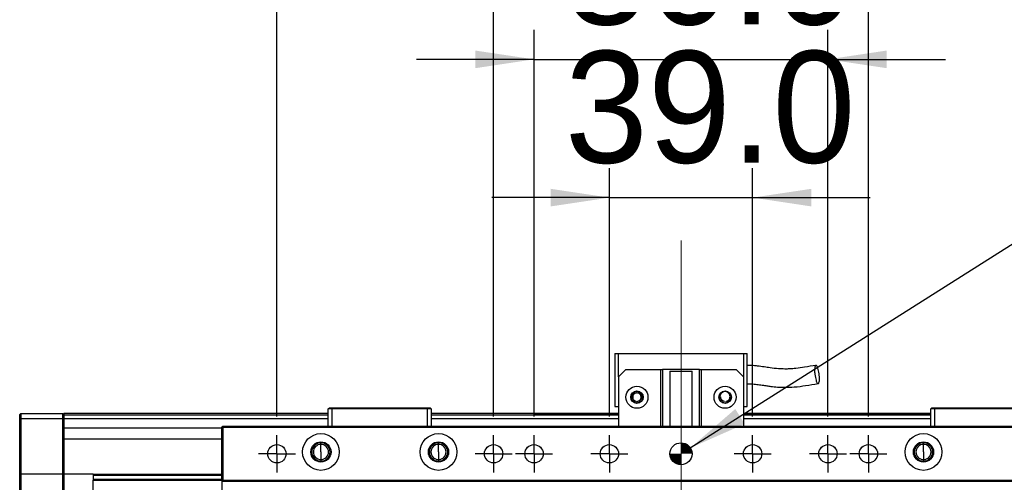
# Model space of a CAD drawing. Header units: millimetres. Extents: x 40 to 3320, y 40 to 2336.
# Tile 6 of 18: x 232 to 500, y 1932 to 2058. Entities that reach past the tile are written whole.
import ezdxf

# ---------------------------------------------------------------- set-up
doc = ezdxf.new("R2010")
doc.units = ezdxf.units.MM
doc.header["$LTSCALE"] = 8
doc.linetypes.add('CENTERX2', pattern=[20.32, 12.7, -2.54, 2.54, -2.54])
doc.layers.add('DIMNS', color=7, linetype='Continuous')
doc.styles.add('SLDTEXTSTYLE7', font='txt')
doc.dimstyles.new('SLDDIMSTYLE0', dxfattribs={"dimtxt": 30.4, "dimasz": 16, "dimexe": 0, "dimexo": 0.0625, "dimgap": 7.6, "dimtad": 2, "dimdec": 1, "dimrnd": 1e-09, "dimzin": 4, "dimdsep": 46, "dimtxsty": 'SLDTEXTSTYLE7', "dimsah": 1, "dimcen": 0.09, "dimadec": 0, "dimazin": 1, "dimtfac": 1, "dimtdec": 1, "dimtmove": 0, "dimatfit": 0, "dimfxl": 0, "dimfrac": 2, "dimtolj": 1, "dimtzin": 12, "dimarcsym": 0})
doc.dimstyles.new('SLDDIMSTYLE1', dxfattribs={"dimtxt": 30.4, "dimasz": 16, "dimexe": 0, "dimexo": 0.0625, "dimgap": 7.6, "dimtad": 2, "dimdec": 1, "dimrnd": 1e-09, "dimzin": 4, "dimdsep": 46, "dimtxsty": 'SLDTEXTSTYLE7', "dimsah": 1, "dimcen": 0.09, "dimadec": 0, "dimazin": 1, "dimtfac": 1, "dimtdec": 1, "dimtofl": 0, "dimtmove": 0, "dimatfit": 3, "dimfxl": 0, "dimfrac": 2, "dimtolj": 1, "dimtzin": 12, "dimarcsym": 0})
doc.dimstyles.new('SLDDIMSTYLE2', dxfattribs={"dimtxt": 30.4, "dimasz": 16, "dimexe": 0, "dimexo": 0.0625, "dimgap": 7.6, "dimtad": 0, "dimtih": 1, "dimtoh": 1, "dimdec": 1, "dimrnd": 1e-09, "dimzin": 4, "dimdsep": 46, "dimtxsty": 'SLDTEXTSTYLE7', "dimsah": 1, "dimcen": 0, "dimadec": 0, "dimazin": 1, "dimtfac": 1, "dimtdec": 1, "dimtofl": 0, "dimtmove": 0, "dimatfit": 3, "dimfxl": 0, "dimfrac": 2, "dimtolj": 1, "dimtzin": 12, "dimarcsym": 0})

# ---------------------------------------------------------------- blocks, each defined once
blk = doc.blocks.new('_D_5')
at = {"layer": 'DIMNS'}
for p, q in [((392.86, 1949.72), (392.86, 2017.25)), ((431.86, 1949.72), (431.86, 2017.25)), ((392.86, 2009.25), (360.86, 2009.25)), ((392.86, 2009.25), (431.86, 2009.25)), ((431.86, 2009.25), (463.86, 2009.25))]:
    blk.add_line(p, q, dxfattribs=at)
for points in [[(392.86, 2009.25), (376.86, 2011.65), (376.86, 2006.85)], [(431.86, 2009.25), (447.86, 2006.85), (447.86, 2011.65)]]:
    blk.add_solid(points, dxfattribs=at)
at = {"layer": 'DIMNS', "insert": (380.73, 2049.14), "char_height": 30.4, "attachment_point": 1, "style": 'SLDTEXTSTYLE7'}
blk.add_mtext('39.0', dxfattribs=at)
blk = doc.blocks.new('_D_6')
at = {"layer": 'DIMNS'}
for p, q in [((372.36, 1949.72), (372.36, 2054.86)), ((452.36, 1949.72), (452.36, 2054.86)), ((372.36, 2046.86), (340.36, 2046.86)), ((372.36, 2046.86), (452.36, 2046.86)), ((452.36, 2046.86), (484.36, 2046.86))]:
    blk.add_line(p, q, dxfattribs=at)
for points in [[(372.36, 2046.86), (356.36, 2049.26), (356.36, 2044.46)], [(452.36, 2046.86), (468.36, 2044.46), (468.36, 2049.26)]]:
    blk.add_solid(points, dxfattribs=at)
at = {"layer": 'DIMNS', "insert": (380.73, 2086.75), "char_height": 30.4, "attachment_point": 1, "style": 'SLDTEXTSTYLE7'}
blk.add_mtext('80.0', dxfattribs=at)
blk = doc.blocks.new('_D_7')
at = {"layer": 'DIMNS'}
for p, q in [((361.36, 1949.72), (361.36, 2089.05)), ((463.36, 1949.72), (463.36, 2089.05)), ((361.36, 2081.05), (329.36, 2081.05)), ((361.36, 2081.05), (463.36, 2081.05)), ((463.36, 2081.05), (495.36, 2081.05))]:
    blk.add_line(p, q, dxfattribs=at)
for points in [[(361.36, 2081.05), (345.36, 2083.45), (345.36, 2078.65)], [(463.36, 2081.05), (479.36, 2078.65), (479.36, 2083.45)]]:
    blk.add_solid(points, dxfattribs=at)
at = {"layer": 'DIMNS', "insert": (369.75, 2120.94), "char_height": 30.4, "attachment_point": 1, "style": 'SLDTEXTSTYLE7'}
blk.add_mtext('102.0', dxfattribs=at)
blk = doc.blocks.new('_D_8')
at = {"layer": 'DIMNS'}
for p, q in [((302.36, 1949.72), (302.36, 2130.33)), ((522.36, 1949.72), (522.36, 2130.33)), ((302.36, 2122.33), (522.36, 2122.33))]:
    blk.add_line(p, q, dxfattribs=at)
for points in [[(302.36, 2122.33), (318.36, 2119.93), (318.36, 2124.73)], [(522.36, 2122.33), (506.36, 2124.73), (506.36, 2119.93)]]:
    blk.add_solid(points, dxfattribs=at)
at = {"layer": 'DIMNS', "insert": (369.75, 2162.21), "char_height": 30.4, "attachment_point": 1, "style": 'SLDTEXTSTYLE7'}
blk.add_mtext('220.0', dxfattribs=at)
blk = doc.blocks.new('SW_SYMBOL_HOLE_DEPTH')
at = {"layer": 'DIMNS', "color": 0}
for p, q in [((0, 7000), (6400, 7000)), ((3200, 7000), (3200, 600)), ((800, 4440), (3200, 600)), ((5600, 4440), (3200, 600))]:
    blk.add_line(p, q, dxfattribs=at)
blk = doc.blocks.new('_D_9')
at = {"layer": 'DIMNS'}
for p, q in [((414.89, 1941.16), (544.45, 2023.19)), ((544.45, 2023.19), (576.45, 2023.19))]:
    blk.add_line(p, q, dxfattribs=at)
blk.add_solid([(414.89, 1941.16), (429.69, 1947.69), (427.13, 1951.75)], dxfattribs=at)
at = {"layer": 'DIMNS', "xscale": 0.004985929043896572, "yscale": 0.004985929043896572, "zscale": 0.004985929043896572}
blk.add_blockref('SW_SYMBOL_HOLE_DEPTH', (806.58, 2003.06), dxfattribs=at)
at = {"layer": 'DIMNS', "char_height": 30.4, "attachment_point": 1, "style": 'SLDTEXTSTYLE7'}
for s, insert in [('%%c', (633.62, 2038.2)), ('2X ', (576.45, 2038.5)), (' 6.0H7 ', (680.59, 2038.5)), (' 8.0', (851.08, 2038.5))]:
    blk.add_mtext(s, dxfattribs=dict(at, insert=insert))
blk = doc.blocks.new('SW_CENTERMARKSYMBOL_0')
at = {"layer": 'DIMNS', "color": 0}
for p, q in [((0, 2.54), (0, 5.04)), ((-2.54, 0), (-5.04, 0)), ((0, 0), (-2.54, 0)), ((0, 0), (0, 2.54)), ((0, 0), (0, -2.54)), ((0, 0), (2.54, 0)), ((2.54, 0), (5.04, 0)), ((0, -2.54), (0, -5.04))]:
    blk.add_line(p, q, dxfattribs=at)
blk = doc.blocks.new('SW_CENTERMARKSYMBOL_1')
at = {"layer": 'DIMNS', "color": 0}
for p, q in [((0, 2.54), (0, 5.04)), ((-2.54, 0), (-5.04, 0)), ((0, 0), (-2.54, 0)), ((0, 0), (0, 2.54)), ((0, 0), (0, -2.54)), ((0, 0), (2.54, 0)), ((2.54, 0), (5.04, 0)), ((0, -2.54), (0, -5.04))]:
    blk.add_line(p, q, dxfattribs=at)
blk = doc.blocks.new('SW_CENTERMARKSYMBOL_2')
at = {"layer": 'DIMNS', "color": 0}
for p, q in [((0, 2.54), (0, 5.04)), ((-2.54, 0), (-5.04, 0)), ((0, 0), (-2.54, 0)), ((0, 0), (0, 2.54)), ((0, 0), (0, -2.54)), ((0, 0), (2.54, 0)), ((2.54, 0), (5.04, 0)), ((0, -2.54), (0, -5.04))]:
    blk.add_line(p, q, dxfattribs=at)
blk = doc.blocks.new('SW_CENTERMARKSYMBOL_3')
at = {"layer": 'DIMNS', "color": 0}
for p, q in [((0, 2.54), (0, 5.04)), ((-2.54, 0), (-5.04, 0)), ((0, 0), (-2.54, 0)), ((0, 0), (0, 2.54)), ((0, 0), (0, -2.54)), ((0, 0), (2.54, 0)), ((2.54, 0), (5.04, 0)), ((0, -2.54), (0, -5.04))]:
    blk.add_line(p, q, dxfattribs=at)
blk = doc.blocks.new('SW_CENTERMARKSYMBOL_4')
at = {"layer": 'DIMNS', "color": 0}
for p, q in [((0, 2.54), (0, 5.04)), ((-2.54, 0), (-5.04, 0)), ((0, 0), (-2.54, 0)), ((0, 0), (0, 2.54)), ((0, 0), (0, -2.54)), ((0, 0), (2.54, 0)), ((2.54, 0), (5.04, 0)), ((0, -2.54), (0, -5.04))]:
    blk.add_line(p, q, dxfattribs=at)
blk = doc.blocks.new('SW_CENTERMARKSYMBOL_5')
at = {"layer": 'DIMNS', "color": 0}
for p, q in [((0, 2.54), (0, 5.04)), ((-2.54, 0), (-5.04, 0)), ((0, 0), (-2.54, 0)), ((0, 0), (0, 2.54)), ((0, 0), (0, -2.54)), ((0, 0), (2.54, 0)), ((2.54, 0), (5.04, 0)), ((0, -2.54), (0, -5.04))]:
    blk.add_line(p, q, dxfattribs=at)
blk = doc.blocks.new('SW_CENTERMARKSYMBOL_6')
at = {"layer": 'DIMNS', "color": 0}
for p, q in [((0, 2.54), (0, 5.04)), ((-2.54, 0), (-5.04, 0)), ((0, 0), (-2.54, 0)), ((0, 0), (0, 2.54)), ((0, 0), (0, -2.54)), ((0, 0), (2.54, 0)), ((2.54, 0), (5.04, 0)), ((0, -2.54), (0, -5.04))]:
    blk.add_line(p, q, dxfattribs=at)
blk = doc.blocks.new('SW_DOWELSYMBOL_2')
at = {"linetype": 'Continuous', "lineweight": 18}
h = blk.add_hatch(color=0, dxfattribs=at)
edge = h.paths.add_edge_path(flags=0)
edge.add_arc((0, 0), 3, 0, 90)
edge.add_line((0, 3), (0, 0))
edge.add_line((0, 0), (3, 0))
h = blk.add_hatch(color=0, dxfattribs=at)
edge = h.paths.add_edge_path(flags=0)
edge.add_arc((0, 0), 3, 180, 270)
edge.add_line((0, -3), (0, 0))
edge.add_line((0, 0), (-3, 0))
at = {"layer": 'DIMNS', "color": 0}
blk.add_circle((0, 0), 3, dxfattribs=at)

msp = doc.modelspace()

# ---------------------------------------------------------------- linework, layer by layer
at = {"color": 7, "linetype": 'Continuous', "lineweight": 25}
for p, q in [((394.3567038, 1966.8583462), (395.3566909, 1966.8583462)), ((394.3567038, 1966.8583462), (394.3567038, 1952.4583483)), ((395.3566909, 1960.4583496), (395.3566909, 1966.8583462)), ((395.3566909, 1966.8583462), (429.3566704, 1966.8583462)), ((429.3566704, 1966.8583462), (430.3566575, 1966.8583462)), ((429.3566704, 1966.8583462), (429.3566704, 1960.4583496)), ((430.3566575, 1952.4583483), (430.3566575, 1966.8583462)), ((397.3566651, 1962.4583462), (395.3566909, 1960.4583496)), ((397.3566651, 1962.4583462), (406.8566918, 1962.4583462)), ((406.8566918, 1947.0583463), (406.8566918, 1962.4583462)), ((406.8566918, 1962.4583462), (407.3567152, 1962.4583462)), ((407.3567152, 1962.4583462), (407.3567152, 1947.0583463)), ((417.3567057, 1962.4583462), (407.3567152, 1962.4583462)), ((409.3566895, 1962.0583469), (409.3566895, 1947.0583463)), ((409.3566895, 1962.0583469), (415.3566718, 1962.0583469)), ((415.3566718, 1947.0583463), (415.3566718, 1962.0583469)), ((417.3567057, 1947.0583463), (417.3567057, 1962.4583462)), ((417.3567057, 1962.4583462), (417.8566694, 1962.4583462)), ((417.8566694, 1962.4583462), (417.8566694, 1947.0583463)), ((417.8566694, 1962.4583462), (427.3566961, 1962.4583462)), ((429.3566704, 1960.4583496), (427.3566961, 1962.4583462)), ((395.3566909, 1960.4583496), (395.3566909, 1947.0583463)), ((429.3566704, 1960.4583496), (429.3566704, 1947.0583463)), ((316.3566947, 1951.7583439), (316.6566849, 1952.058349)), ((317.3566818, 1951.7583439), (316.3566947, 1951.7583439)), ((316.3566947, 1947.0583463), (316.3566947, 1951.7583439)), ((316.6566849, 1952.058349), (317.4809575, 1952.058349)), ((317.3566818, 1951.7583439), (317.4809575, 1952.058349)), ((343.3567047, 1951.7583439), (317.3566818, 1951.7583439)), ((317.3566818, 1951.7583439), (317.3566818, 1947.0583463)), ((317.4809575, 1952.058349), (343.232429, 1952.058349)), ((343.232429, 1952.058349), (344.0567017, 1952.058349)), ((343.3567047, 1951.7583439), (343.232429, 1952.058349)), ((344.3566918, 1951.7583439), (343.3567047, 1951.7583439)), ((343.3567047, 1947.0583463), (343.3567047, 1951.7583439)), ((344.0567017, 1952.058349), (344.3566918, 1951.7583439)), ((344.3566918, 1951.7583439), (344.3566918, 1947.0583463)), ((394.3567038, 1952.4583483), (395.3566909, 1952.4583483)), ((429.3566704, 1952.4583483), (430.3566575, 1952.4583483)), ((480.3566694, 1951.7583439), (480.6566596, 1952.058349)), ((481.3567162, 1951.7583439), (480.3566694, 1951.7583439)), ((480.3566694, 1947.0583463), (480.3566694, 1951.7583439)), ((480.6566596, 1952.058349), (481.4809322, 1952.058349)), ((481.3567162, 1951.7583439), (481.4809322, 1952.058349)), ((507.3566794, 1951.7583439), (481.3567162, 1951.7583439)), ((481.3567162, 1951.7583439), (481.3567162, 1947.0583463)), ((481.4809322, 1952.058349), (507.2324038, 1952.058349)), ((232.3566437, 1950.2583483), (232.6566935, 1950.5583459)), ((232.3566437, 1949.0583503), (232.3566437, 1950.2583483)), ((232.3566437, 1949.0583503), (232.6566935, 1949.0583503)), ((232.3566437, 1934.0583497), (232.3566437, 1949.0583503)), ((232.6566935, 1950.5583459), (232.6566935, 1949.0583503)), ((232.6566935, 1950.5583459), (244.0566778, 1950.5583459)), ((244.0566778, 1949.0583503), (232.6566935, 1949.0583503)), ((232.6566935, 1949.0583503), (232.6566935, 1934.0583497)), ((244.0566778, 1949.0583503), (244.0566778, 1950.5583459)), ((244.0566778, 1950.5583459), (244.3567276, 1950.2583483)), ((244.0566778, 1949.0583503), (244.3567276, 1949.0583503)), ((244.0566778, 1934.0583497), (244.0566778, 1949.0583503)), ((316.3566947, 1950.5583459), (244.3567276, 1950.5583459)), ((244.3567276, 1950.5583459), (244.3567276, 1950.2583483)), ((244.3567276, 1950.2583483), (244.3567276, 1949.0583503)), ((316.3566947, 1950.0583449), (244.3567276, 1950.0583449)), ((244.3567276, 1949.0583503), (244.3567276, 1934.0583497)), ((316.3566947, 1949.0583503), (244.3567276, 1949.0583503)), ((395.3566909, 1950.5583459), (344.3566918, 1950.5583459)), ((395.3566909, 1950.0583449), (344.3566918, 1950.0583449)), ((395.3566909, 1949.0583503), (344.3566918, 1949.0583503)), ((372.356689, 1950.35835), (395.3566909, 1950.35835)), ((372.356689, 1950.35835), (372.356689, 1950.1583466)), ((372.356689, 1950.1583466), (395.3566909, 1950.1583466)), ((372.356689, 1950.0583449), (372.356689, 1950.1583466)), ((480.3566694, 1950.5583459), (429.3566704, 1950.5583459)), ((429.3566704, 1950.35835), (480.3566694, 1950.35835)), ((429.3566704, 1950.1583466), (480.3566694, 1950.1583466)), ((480.3566694, 1950.0583449), (429.3566704, 1950.0583449)), ((480.3566694, 1949.0583503), (429.3566704, 1949.0583503)), ((287.3567104, 1946.5632105), (244.3567276, 1946.5632105)), ((287.3567104, 1946.7583486), (287.656641, 1947.0583463)), ((287.3567104, 1932.3583508), (287.3567104, 1946.7583486)), ((287.3567104, 1946.7583486), (287.656641, 1946.7583486)), ((287.656641, 1947.0583463), (537.0566607, 1947.0583463)), ((287.656641, 1947.0583463), (287.656641, 1946.7583486)), ((287.656641, 1946.7583486), (287.656641, 1932.3583508)), ((537.0566607, 1946.7583486), (287.656641, 1946.7583486)), ((314.3566608, 1942.1253467), (314.3566608, 1942.5583446)), ((314.3566608, 1940.058347), (314.3566608, 1942.1253467)), ((346.3566661, 1942.1253467), (346.3566661, 1942.5583446)), ((346.3566661, 1940.058347), (346.3566661, 1942.1253467)), ((478.3566952, 1942.1253467), (478.3566952, 1942.5583446)), ((478.3566952, 1940.058347), (478.3566952, 1942.1253467)), ((314.3566608, 1940.058347), (314.3566608, 1937.9913473)), ((314.3566608, 1937.9913473), (314.3566608, 1937.5583494)), ((346.3566661, 1940.058347), (346.3566661, 1937.9913473)), ((346.3566661, 1937.9913473), (346.3566661, 1937.5583494)), ((478.3566952, 1940.058347), (478.3566952, 1937.9913473)), ((478.3566952, 1937.9913473), (478.3566952, 1937.5583494)), ((232.3566437, 1934.0583497), (232.6566935, 1934.0583497)), ((232.3566437, 1928.7583457), (232.3566437, 1934.0583497)), ((232.6566935, 1934.0583497), (232.6566935, 1929.058347)), ((244.0566778, 1934.0583497), (232.6566935, 1934.0583497)), ((244.0566778, 1929.058347), (244.0566778, 1934.0583497)), ((244.0566778, 1934.0583497), (244.3567276, 1934.0583497)), ((244.3567276, 1934.0583497), (244.3567276, 1928.7583457)), ((252.3567438, 1934.0583497), (244.3567276, 1934.0583497)), ((252.3567438, 1934.0583497), (287.3567104, 1934.0583497)), ((252.3567438, 1934.0583497), (252.3567438, 1933.7511474)), ((252.3567438, 1933.7511474), (287.3567104, 1933.7511474)), ((252.3567438, 1933.7511474), (252.3567438, 1932.6684514)), ((252.3567438, 1932.6684514), (252.3567438, 1932.361249)), ((252.3567438, 1932.6684514), (287.3567104, 1932.6684514)), ((252.3567438, 1929.058347), (252.3567438, 1932.361249)), ((252.3567438, 1932.361249), (287.3567104, 1932.361249)), ((287.3567104, 1932.3583508), (287.656641, 1932.3583508)), ((287.3567104, 1932.3583508), (287.656641, 1932.0583457)), ((287.3567104, 1932.3583508), (287.3567104, 1926.5583457)), ((287.656641, 1932.3583508), (537.0566607, 1932.3583508)), ((287.656641, 1932.3583508), (287.656641, 1932.0583457)), ((537.0566607, 1932.0583457), (287.656641, 1932.0583457))]:
    msp.add_line(p, q, dxfattribs=at)
at = {"color": 8, "linetype": 'Continuous', "lineweight": 25}
msp.add_line((287.3567104, 1943.5632119), (244.3567276, 1943.5632119), dxfattribs=at)
at = {"color": 7, "linetype": 'Continuous', "lineweight": 25}
for centre, radius in [((400.3566866, 1954.958347), 3), ((400.3566866, 1954.958347), 1.7), ((400.3566866, 1954.958347), 1.6), ((424.3566866, 1954.958347), 3), ((424.3566866, 1954.958347), 1.7), ((424.3566866, 1954.958347), 1.6), ((314.3566866, 1940.0583464), 5), ((346.3566866, 1940.0583464), 5), ((478.3566866, 1940.0583464), 5), ((302.3566866, 1939.558347), 2.5), ((314.3566866, 1940.0583464), 2.75), ((346.3566866, 1940.0583464), 2.75), ((361.3566866, 1939.558347), 2.5), ((372.3566866, 1939.558347), 2.5), ((392.8566866, 1939.558347), 2.5), ((412.3566866, 1939.558347), 3), ((431.8566866, 1939.558347), 2.5), ((452.3566866, 1939.558347), 2.5), ((463.3566866, 1939.558347), 2.5), ((478.3566866, 1940.0583464), 2.75)]:
    msp.add_circle(centre, radius, dxfattribs=at)
for centre, radius, start, end in [((314.3566866, 1940.0583464), 2.5, 90, 270), ((314.3566866, 1940.0583464), 2.067, 90, 270), ((314.3566866, 1940.0583464), 2.5, 270, 90), ((314.3566866, 1940.0583464), 2.067, 270, 90), ((346.3566866, 1940.0583464), 2.5, 90, 270), ((346.3566866, 1940.0583464), 2.067, 90, 270), ((346.3566866, 1940.0583464), 2.5, 270, 90), ((346.3566866, 1940.0583464), 2.067, 270, 90), ((478.3566866, 1940.0583464), 2.5, 90, 270), ((478.3566866, 1940.0583464), 2.067, 90, 270), ((478.3566866, 1940.0583464), 2.5, 270, 90), ((478.3566866, 1940.0583464), 2.067, 270, 90)]:
    msp.add_arc(centre, radius, start, end, dxfattribs=at)
for points, knots in [([(449.0985036, 1963.6098036), (448.0541967, 1963.443925), (446.2340827, 1963.1548164), (443.85556, 1962.7839978), (442.0450173, 1962.6397366), (440.460799, 1962.6116578), (438.6909224, 1962.6917012), (436.836285, 1962.9136014), (434.9388007, 1963.1996474), (433.4190506, 1963.4213674), (431.9985805, 1963.5564513), (431.0547554, 1963.6089688), (430.4974946, 1963.5865174), (430.3566575, 1963.5808432)], [0, 0, 0, 0, 0.17282110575, 0.30120849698, 0.39450923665, 0.46219791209, 0.55030265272, 0.67043936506, 0.7542687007, 0.85313341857, 0.91249608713, 0.97788505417, 1, 1, 1, 1]), ([(448.7166762, 1962.4477515), (448.7430443, 1962.6968518), (448.7958392, 1963.1956081), (448.9735818, 1963.600499), (449.1963407, 1963.6418159), (449.428173, 1963.3616573), (449.6441222, 1962.8507894), (449.8314309, 1962.1574231), (449.9716839, 1961.3501462), (450.0492482, 1960.510877), (450.0531939, 1959.7320725), (449.9804239, 1959.1112452), (449.8392117, 1958.7204134), (449.6401945, 1958.6334232), (449.4391318, 1958.7375869), (449.2495436, 1959.0820699), (449.0796633, 1959.6130465), (448.9283752, 1960.3466527), (448.8171688, 1961.0928643), (448.7431258, 1961.6368483), (448.7152883, 1961.8958263), (448.7033848, 1961.9808515), (448.703531, 1962.0031796), (448.7022893, 1962.0773563), (448.7050817, 1962.2334686), (448.7122286, 1962.3655531), (448.7166762, 1962.4477515)], [0, 0, 0, 0, 0.064817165, 0.1297789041, 0.1897327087, 0.2426187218, 0.294412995, 0.346243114, 0.3987241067, 0.4521995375, 0.5066013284, 0.5614520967, 0.6160517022, 0.6697723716, 0.7270684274, 0.7653776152, 0.8036912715, 0.8589086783, 0.9142289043, 0.9495544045, 0.9640008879, 0.9648508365, 0.9657588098, 0.9687100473, 0.9805277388, 1, 1, 1, 1]), ([(430.3566575, 1958.5725853), (430.7258039, 1958.5886042), (431.6133515, 1958.627119), (432.9846192, 1958.4476501), (434.4011461, 1958.2468659), (435.6770055, 1958.054564), (436.7771897, 1957.907433), (437.7301381, 1957.8019768), (438.975815, 1957.6931749), (440.8044966, 1957.6158946), (443.4042408, 1957.7141047), (446.4034115, 1958.1325958), (448.5415318, 1958.4818837), (449.6692181, 1958.666105)], [0, 0, 0, 0, 0.0561717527, 0.1350550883, 0.2093722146, 0.2758317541, 0.3326404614, 0.3788413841, 0.4216817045, 0.52248808, 0.6560423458, 0.8185900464, 1, 1, 1, 1]), ([(400.144136, 1953.8281599), (400.0152351, 1953.849748), (399.7568088, 1953.8930289), (399.4182923, 1954.116366), (399.1583494, 1954.4355776), (399.009725, 1954.8382376), (398.9968406, 1955.2822084), (399.1322297, 1955.7189049), (399.3911069, 1956.0906003), (399.635113, 1956.2535864), (399.7493744, 1956.3299084)], [0, 0, 0, 0, 0.1153517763, 0.2312624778, 0.3517850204, 0.4770143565, 0.6065259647, 0.7402505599, 0.8783664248, 1, 1, 1, 1]), ([(400.3566861, 1953.8082743), (400.3606993, 1953.8082894), (400.4809203, 1953.8087425), (400.7185087, 1953.8478889), (401.0344013, 1954.0072312), (401.2883359, 1954.2540594), (401.45663, 1954.5655753), (401.523734, 1954.9132467), (401.4836169, 1955.2650426), (401.3398867, 1955.5886159), (401.1058835, 1955.8543455), (400.8029463, 1956.0376917), (400.4589864, 1956.1217863), (400.1056607, 1956.0989285), (399.775401, 1955.9713101), (399.498517, 1955.7506083), (399.3005096, 1955.4570505), (399.1996925, 1955.1175917), (399.2051492, 1954.7636859), (399.3163256, 1954.427115), (399.523503, 1954.1413348), (399.8059246, 1953.9232823), (400.0314031, 1953.8598661), (400.144136, 1953.8281599)], [0, 0, 0, 0, 0.0017236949, 0.0516361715, 0.1015507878, 0.1514629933, 0.2013760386, 0.2512922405, 0.3012061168, 0.3511168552, 0.4010283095, 0.4509497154, 0.5008630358, 0.5507747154, 0.6006866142, 0.650600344, 0.7005185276, 0.7504330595, 0.8003437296, 0.850257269, 0.9001751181, 0.950090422, 1, 1, 1, 1]), ([(400.9639978, 1956.3299084), (401.0954067, 1956.2397844), (401.3642679, 1956.0553917), (401.6247007, 1955.6316513), (401.7313452, 1955.1561201), (401.6688835, 1954.6874075), (401.4575277, 1954.2833072), (401.1328124, 1953.988911), (400.8148429, 1953.8552555), (400.623308, 1953.8341251), (400.5692363, 1953.8281599)], [0, 0, 0, 0, 0.1407918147, 0.28805848, 0.4304297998, 0.5679342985, 0.7005907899, 0.8284626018, 0.9515736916, 1, 1, 1, 1]), ([(424.2283463, 1953.8256416), (424.1721591, 1953.827779), (423.9788202, 1953.8351339), (423.6527241, 1953.9468232), (423.3111145, 1954.2165008), (423.0744262, 1954.6031774), (422.9813261, 1955.0634723), (423.0544796, 1955.5445095), (423.2953776, 1955.9844821), (423.566865, 1956.2248561), (423.7313468, 1956.3195374), (423.7493634, 1956.3299084)], [0, 0, 0, 0, 0.0488311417, 0.1680265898, 0.2919257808, 0.4205454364, 0.5539621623, 0.6921723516, 0.8349339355, 0.9819194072, 1, 1, 1, 1]), ([(424.144125, 1953.8281599), (424.0123604, 1953.8672749), (423.7667219, 1953.9401939), (423.4936646, 1954.1765299), (423.3263699, 1954.4238751), (423.2264436, 1954.6918044), (423.2020951, 1954.9014855), (423.2088328, 1955.0332277), (423.2111077, 1955.0589663), (423.2115724, 1955.0642187), (423.2117322, 1955.0661918), (423.2117902, 1955.0667777), (423.2117892, 1955.0666315), (423.2117891, 1955.0666177)], [0, 0, 0, 0, 0.2369307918, 0.4416915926, 0.6142377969, 0.7545084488, 0.9380827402, 0.9829666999, 0.9897901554, 0.9952056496, 0.9975517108, 0.9997702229, 1, 1, 1, 1]), ([(424.5692253, 1953.8281599), (424.7087063, 1953.8527266), (424.9879124, 1953.9019029), (425.3400687, 1954.1555396), (425.5905688, 1954.5014995), (425.7146092, 1954.911965), (425.7047525, 1955.3399152), (425.5647162, 1955.742481), (425.3163145, 1956.0936321), (425.0814792, 1956.2511162), (424.9639869, 1956.3299084)], [0, 0, 0, 0, 0.1248140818, 0.2498466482, 0.3748686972, 0.4998621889, 0.6248478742, 0.7498356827, 0.874838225, 1, 1, 1, 1])]:
    msp.add_open_spline(points, degree=3, knots=knots, dxfattribs=at)
at = {"layer": 'DIMNS', "linetype": 'CENTERX2', "lineweight": 18}
msp.add_line((412.3566866, 1997.558347), (412.3566866, 1735.558347), dxfattribs=at)

# ---------------------------------------------------------------- block references
at = {"layer": 'DIMNS'}
for name, p in [('SW_CENTERMARKSYMBOL_0', (302.3566866, 1939.558347)), ('SW_CENTERMARKSYMBOL_1', (361.3566866, 1939.558347)), ('SW_CENTERMARKSYMBOL_2', (372.3566866, 1939.558347)), ('SW_CENTERMARKSYMBOL_3', (392.8566866, 1939.558347)), ('SW_CENTERMARKSYMBOL_4', (431.8566866, 1939.558347)), ('SW_CENTERMARKSYMBOL_5', (452.3566866, 1939.558347)), ('SW_CENTERMARKSYMBOL_6', (463.3566866, 1939.558347)), ('SW_DOWELSYMBOL_2', (412.3566866, 1939.558347))]:
    msp.add_blockref(name, p, dxfattribs=at)

# ---------------------------------------------------------------- dimensions: what is measured, and where the dimension line sits
for base, p1, p2, dimstyle, picture, middle in [((522.3566866, 2122.3253282), (302.3566866, 1939.558347), (522.3566866, 1939.558347), 'SLDDIMSTYLE1', '_D_8', (418.1775843, 2122.3253282)), ((463.3566866, 2081.0513976), (361.3566866, 1939.558347), (463.3566866, 1939.558347), 'SLDDIMSTYLE0', '_D_7', (418.1775843, 2081.0513976)), ((452.3566866, 2046.8584501), (372.3566866, 1939.558347), (452.3566866, 1939.558347), 'SLDDIMSTYLE0', '_D_6', (418.1775843, 2046.8584501)), ((431.8566866, 2009.2519643), (392.8566866, 1939.558347), (431.8566866, 1939.558347), 'SLDDIMSTYLE0', '_D_5', (418.1775843, 2009.2519643))]:
    dim = msp.add_linear_dim(base=base, p1=p1, p2=p2, dimstyle=dimstyle, dxfattribs=at)
    dim.commit()
    dim.dimension.update_dxf_attribs({"geometry": picture, "text_midpoint": middle, "dimtype": 160})
dim = msp.add_diameter_dim_2p(p1=(409.8219461, 1937.9536382), p2=(414.8914271, 1941.1630559), text='2X <>H7 {\\fGDT;x} 8.0\\P', dimstyle='SLDDIMSTYLE2', dxfattribs=at)
dim.commit()
dim.dimension.update_dxf_attribs({"geometry": '_D_9', "text_midpoint": (745.7711339, 2023.1864512), "dimtype": 163})

doc.saveas('drawing.dxf')
